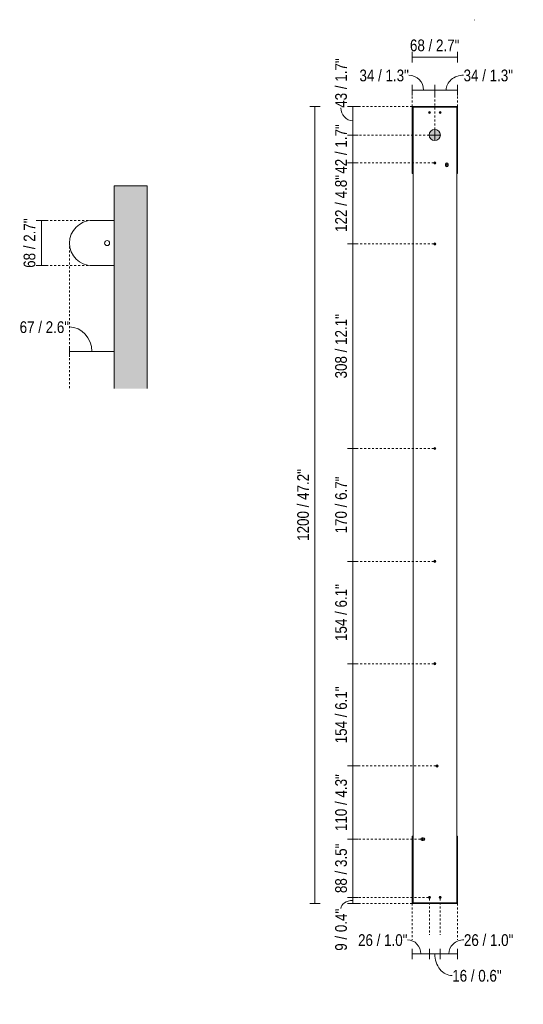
# Model space of a CAD drawing. Header units: millimetres. Extents: x -3424 to -1249, y -633 to 7208.
# Tile 2 of 3: x -2008 to -1249, y -633 to 850. Entities that reach past the tile are written whole.
import ezdxf

# ---------------------------------------------------------------- set-up
doc = ezdxf.new("R2010")
doc.units = ezdxf.units.MM
doc.linetypes.add('Dash', pattern=[6, 3, -3])
for name, color, linetype, lineweight in [('Cotas', 7, 'Continuous', 9), ('Cotas-8', 7, 'Continuous', 9), ('Elementos de detalle', 7, 'Continuous', 9), ('Lighthing Fixture Detail Wide Black', 7, 'Continuous', 20), ('Lighthing Fixture Dim Black SOL', 7, 'Continuous', 9), ('Luminarias', 7, 'Continuous', 20), ('Muros', 7, 'Continuous', 9), ('Patrón de corte', 7, 'Continuous', 9)]:
    doc.layers.add(name, color=color, linetype=linetype, lineweight=lineweight)
doc.layers.add('Lighthing Fixture Dim Grey Dash', color=7, linetype='Dash', lineweight=9, true_color=0xd2d2d2)
doc.styles.add('Arial Narrow', font='ARIALN.TTF', dxfattribs={"height": 17.6})
doc.dimstyles.new('FARO_-_2_2mm_Arial_Narrow_mm_Inch_Left', dxfattribs={"dimscale": 304.8, "dimtxt": 18.012385, "dimasz": 0, "dimexe": 0.026247, "dimexo": 0.0625, "dimgap": 0.013123, "dimtad": 1, "dimdec": 0, "dimzin": 0, "dimdsep": 46, "dimtxsty": 'Arial Narrow', "dimblk1": 'NONE', "dimblk2": 'NONE', "dimsah": 1, "dimcen": 0.09, "dimadec": 0, "dimazin": 0, "dimtfac": 1, "dimtdec": 4, "dimtix": 1, "dimtmove": 0, "dimatfit": 3, "dimfxl": 0.026247, "dimfxlon": 1, "dimtvp": 1, "dimtolj": 1, "dimtzin": 0, "dimarcsym": 2})
doc.dimstyles.new('FARO_-_2_2mm_Arial_Narrow_mm_Inch_Left_1', dxfattribs={"dimscale": 304.8, "dimtxt": 18.012385, "dimasz": 0, "dimexe": 0.026247, "dimexo": 0.0625, "dimgap": 0.013123, "dimtad": 1, "dimdec": 0, "dimzin": 0, "dimdsep": 46, "dimtxsty": 'Arial Narrow', "dimblk1": 'NONE', "dimblk2": 'NONE', "dimsah": 1, "dimcen": 0.09, "dimadec": 0, "dimazin": 0, "dimtfac": 1, "dimtdec": 4, "dimtix": 1, "dimtmove": 1, "dimatfit": 3, "dimfxl": 0.026247, "dimfxlon": 1, "dimtvp": 1, "dimtolj": 1, "dimtzin": 0, "dimarcsym": 2})
doc.dimstyles.new('FARO_-_2_2mm_Arial_Narrow_mm_Inch_Right', dxfattribs={"dimscale": 304.8, "dimtxt": 18.012385, "dimasz": 0, "dimexe": 0.026247, "dimexo": 0.0625, "dimgap": 0.013123, "dimtad": 1, "dimdec": 0, "dimzin": 0, "dimdsep": 46, "dimtxsty": 'Arial Narrow', "dimblk1": 'NONE', "dimblk2": 'NONE', "dimsah": 1, "dimcen": 0.09, "dimadec": 0, "dimazin": 0, "dimtfac": 1, "dimtdec": 4, "dimtix": 1, "dimtmove": 1, "dimatfit": 3, "dimfxl": 0.026247, "dimfxlon": 1, "dimtvp": 1, "dimtolj": 1, "dimtzin": 0, "dimarcsym": 2})
doc.dimstyles.new('FARO_-_2_2mm_Arial_Narrow_mm_Inch_Right_1', dxfattribs={"dimscale": 304.8, "dimtxt": 18.012385, "dimasz": 0, "dimexe": 0.026247, "dimexo": 0.0625, "dimgap": 0.013123, "dimtad": 1, "dimdec": 0, "dimzin": 0, "dimdsep": 46, "dimtxsty": 'Arial Narrow', "dimblk1": 'NONE', "dimblk2": 'NONE', "dimsah": 1, "dimcen": 0.09, "dimadec": 0, "dimazin": 0, "dimtfac": 1, "dimtdec": 4, "dimtix": 1, "dimtmove": 0, "dimatfit": 3, "dimfxl": 0.026247, "dimfxlon": 1, "dimtvp": 1, "dimtolj": 1, "dimtzin": 0, "dimarcsym": 2})

# ---------------------------------------------------------------- blocks, each defined once
blk = doc.blocks.new('62836 - 62832 KIVA 600 Chrome wall lamp-592721-Lateral_PDF')
at = {"layer": 'Luminarias'}
for p, q in [((-3269, 547.7), (-3302.2, 547.7)), ((-3269, 479.7), (-3269, 547.7)), ((-3302.2, 479.7), (-3269, 479.7))]:
    blk.add_line(p, q, dxfattribs=at)
for centre, radius, start, end in [((-3302.2, 513.7), 34, 90, 270), ((-3279.5, 513.7), 3.8, 90, 270), ((-3279.5, 513.7), 3.72, 90, 270), ((-3279.5, 513.7), 3.8, 270, 90), ((-3279.5, 513.7), 3.72, 270, 90)]:
    blk.add_arc(centre, radius, start, end, dxfattribs=at)
blk = doc.blocks.new('DIMBLOCK5-Lateral_PDF')
at = {"layer": 'Cotas-8', "color": 251, "true_color": 0x5b5b5b}
for p, q in [((-1975, 547.7), (-1983, 547.7)), ((-1975, 547.7), (-1975, 479.7)), ((-1975, 547.7), (-1967, 547.7)), ((-1975, 479.7), (-1983, 479.7)), ((-1975, 479.7), (-1967, 479.7))]:
    blk.add_line(p, q, dxfattribs=at)
at = {"layer": 'Cotas-8', "color": 0, "insert": (-2001.7, 476.4), "char_height": 17.6, "width": 89.547, "attachment_point": 1, "rotation": 90, "line_spacing_factor": 0.974696, "style": 'Arial Narrow'}
blk.add_mtext('68 / 2.7"', dxfattribs=at)
blk = doc.blocks.new('_None')
blk = doc.blocks.new('DIMBLOCK6-Lateral_PDF')
at = {"layer": 'Cotas-8', "color": 251, "true_color": 0x5b5b5b}
for p, q in [((-1932.6, 350.2), (-1932.6, 358.2)), ((-1865.4, 350.2), (-1865.4, 358.2)), ((-1932.6, 350.2), (-1865.4, 350.2)), ((-1932.6, 350.2), (-1932.6, 342.2)), ((-1865.4, 350.2), (-1865.4, 342.2))]:
    blk.add_line(p, q, dxfattribs=at)
blk.add_ellipse((-1933, 350.2), major_axis=(0, 37.3), ratio=0.913114, start_param=4.712389, end_param=6.283185, dxfattribs=at)
at = {"layer": 'Cotas-8', "color": 0, "insert": (-2007.7, 395.9), "char_height": 17.6, "width": 89.547, "attachment_point": 1, "line_spacing_factor": 0.974696, "style": 'Arial Narrow'}
blk.add_mtext('67 / 2.6"', dxfattribs=at)
blk = doc.blocks.new('DIMBLOCK7-Alzado_PDF Fixing')
at = {"layer": 'Cotas-8', "color": 251, "true_color": 0x5b5b5b}
for p, q in [((-1416.2, -556.8), (-1416.2, -548.8)), ((-1416.2, -556.8), (-1390.2, -556.8)), ((-1416.2, -556.8), (-1416.2, -564.8)), ((-1390.2, -556.8), (-1390.2, -548.8)), ((-1390.2, -556.8), (-1390.2, -564.8))]:
    blk.add_line(p, q, dxfattribs=at)
blk.add_ellipse((-1423.1, -556.8), major_axis=(0, 21.2), ratio=0.939937, start_param=4.712389, end_param=6.283185, dxfattribs=at)
at = {"layer": 'Cotas-8', "color": 0, "insert": (-1497.8, -527.1), "char_height": 17.6, "width": 89.547, "attachment_point": 1, "line_spacing_factor": 0.974696, "style": 'Arial Narrow'}
blk.add_mtext('26 / 1.0"', dxfattribs=at)
blk = doc.blocks.new('DIMBLOCK8-Alzado_PDF Fixing')
at = {"layer": 'Cotas-8', "color": 251, "true_color": 0x5b5b5b}
for p, q in [((-1390.2, -556.8), (-1390.2, -548.8)), ((-1390.2, -556.8), (-1374.2, -556.8)), ((-1390.2, -556.8), (-1390.2, -564.8)), ((-1374.2, -556.8), (-1374.2, -548.8)), ((-1374.2, -556.8), (-1374.2, -564.8))]:
    blk.add_line(p, q, dxfattribs=at)
blk.add_ellipse((-1355.9, -556.8), major_axis=(0, 32.5), ratio=0.809554, start_param=1.570796, end_param=3.141593, dxfattribs=at)
at = {"layer": 'Cotas-8', "color": 0, "insert": (-1355.9, -580.8), "char_height": 17.6, "width": 89.547, "attachment_point": 1, "line_spacing_factor": 0.974696, "style": 'Arial Narrow'}
blk.add_mtext('16 / 0.6"', dxfattribs=at)
blk = doc.blocks.new('DIMBLOCK9-Alzado_PDF Fixing')
at = {"layer": 'Cotas-8', "color": 251, "true_color": 0x5b5b5b}
for p, q in [((-1374.2, -556.8), (-1374.2, -548.8)), ((-1374.2, -556.8), (-1348.2, -556.8)), ((-1374.2, -556.8), (-1374.2, -564.8)), ((-1348.2, -556.8), (-1348.2, -548.8)), ((-1348.2, -556.8), (-1348.2, -564.8))]:
    blk.add_line(p, q, dxfattribs=at)
blk.add_ellipse((-1338.3, -556.8), major_axis=(22.9, 0), ratio=0.925695, start_param=1.570796, end_param=3.141593, dxfattribs=at)
at = {"layer": 'Cotas-8', "color": 0, "insert": (-1338.3, -527.1), "char_height": 17.6, "width": 89.547, "attachment_point": 1, "line_spacing_factor": 0.974696, "style": 'Arial Narrow'}
blk.add_mtext('26 / 1.0"', dxfattribs=at)
blk = doc.blocks.new('DIMBLOCK10-Alzado_PDF Fixing')
at = {"layer": 'Cotas-8', "color": 251, "true_color": 0x5b5b5b}
for p, q in [((-1505.5, 719.4), (-1513.5, 719.4)), ((-1505.5, 719.4), (-1505.5, 676.4)), ((-1505.5, 719.4), (-1497.5, 719.4)), ((-1505.5, 676.4), (-1513.5, 676.4)), ((-1505.5, 676.4), (-1497.5, 676.4))]:
    blk.add_line(p, q, dxfattribs=at)
blk.add_ellipse((-1505.5, 717.4), major_axis=(0, 19.5), ratio=0.93624, start_param=1.570796, end_param=3.141593, dxfattribs=at)
at = {"layer": 'Cotas-8', "color": 0, "insert": (-1532.3, 717.4), "char_height": 17.6, "width": 89.547, "attachment_point": 1, "rotation": 90, "line_spacing_factor": 0.974696, "style": 'Arial Narrow'}
blk.add_mtext('43 / 1.7"', dxfattribs=at)
blk = doc.blocks.new('DIMBLOCK11-Alzado_PDF Fixing')
at = {"layer": 'Cotas-8', "color": 251, "true_color": 0x5b5b5b}
for p, q in [((-1505.5, 676.4), (-1513.5, 676.4)), ((-1505.5, 676.4), (-1505.5, 634.4)), ((-1505.5, 676.4), (-1497.5, 676.4)), ((-1505.5, 634.4), (-1513.5, 634.4)), ((-1505.5, 634.4), (-1497.5, 634.4))]:
    blk.add_line(p, q, dxfattribs=at)
at = {"layer": 'Cotas-8', "color": 0, "insert": (-1532.3, 618.1), "char_height": 17.6, "width": 89.547, "attachment_point": 1, "rotation": 90, "line_spacing_factor": 0.974696, "style": 'Arial Narrow'}
blk.add_mtext('42 / 1.7"', dxfattribs=at)
blk = doc.blocks.new('DIMBLOCK12-Alzado_PDF Fixing')
at = {"layer": 'Cotas-8', "color": 251, "true_color": 0x5b5b5b}
for p, q in [((-1505.5, 634.4), (-1513.5, 634.4)), ((-1505.5, 634.4), (-1505.5, 512.4)), ((-1505.5, 634.4), (-1497.5, 634.4)), ((-1505.5, 512.4), (-1513.5, 512.4)), ((-1505.5, 512.4), (-1497.5, 512.4))]:
    blk.add_line(p, q, dxfattribs=at)
at = {"layer": 'Cotas-8', "color": 0, "insert": (-1532.3, 530.5), "char_height": 17.6, "width": 102.928, "attachment_point": 1, "rotation": 90, "line_spacing_factor": 0.974696, "style": 'Arial Narrow'}
blk.add_mtext('122 / 4.8"', dxfattribs=at)
blk = doc.blocks.new('DIMBLOCK13-Alzado_PDF Fixing')
at = {"layer": 'Cotas-8', "color": 251, "true_color": 0x5b5b5b}
for p, q in [((-1505.5, 512.4), (-1513.5, 512.4)), ((-1505.5, 512.4), (-1505.5, 204.4)), ((-1505.5, 512.4), (-1497.5, 512.4)), ((-1505.5, 204.4), (-1513.5, 204.4)), ((-1505.5, 204.4), (-1497.5, 204.4))]:
    blk.add_line(p, q, dxfattribs=at)
at = {"layer": 'Cotas-8', "color": 0, "insert": (-1532.3, 309.9), "char_height": 17.6, "width": 116.309, "attachment_point": 1, "rotation": 90, "line_spacing_factor": 0.974696, "style": 'Arial Narrow'}
blk.add_mtext('308 / 12.1"', dxfattribs=at)
blk = doc.blocks.new('DIMBLOCK14-Alzado_PDF Fixing')
at = {"layer": 'Cotas-8', "color": 251, "true_color": 0x5b5b5b}
for p, q in [((-1505.5, 204.4), (-1513.5, 204.4)), ((-1505.5, 204.4), (-1505.5, 34.4)), ((-1505.5, 204.4), (-1497.5, 204.4)), ((-1505.5, 34.4), (-1513.5, 34.4)), ((-1505.5, 34.4), (-1497.5, 34.4))]:
    blk.add_line(p, q, dxfattribs=at)
at = {"layer": 'Cotas-8', "color": 0, "insert": (-1532.3, 76.5), "char_height": 17.6, "width": 102.928, "attachment_point": 1, "rotation": 90, "line_spacing_factor": 0.974696, "style": 'Arial Narrow'}
blk.add_mtext('170 / 6.7"', dxfattribs=at)
blk = doc.blocks.new('DIMBLOCK15-Alzado_PDF Fixing')
at = {"layer": 'Cotas-8', "color": 251, "true_color": 0x5b5b5b}
for p, q in [((-1505.5, 34.4), (-1513.5, 34.4)), ((-1505.5, 34.4), (-1505.5, -119.7)), ((-1505.5, 34.4), (-1497.5, 34.4)), ((-1505.5, -119.7), (-1513.5, -119.7)), ((-1505.5, -119.7), (-1497.5, -119.7))]:
    blk.add_line(p, q, dxfattribs=at)
at = {"layer": 'Cotas-8', "color": 0, "insert": (-1532.3, -85.5), "char_height": 17.6, "width": 102.928, "attachment_point": 1, "rotation": 90, "line_spacing_factor": 0.974696, "style": 'Arial Narrow'}
blk.add_mtext('154 / 6.1"', dxfattribs=at)
blk = doc.blocks.new('DIMBLOCK16-Alzado_PDF Fixing')
at = {"layer": 'Cotas-8', "color": 251, "true_color": 0x5b5b5b}
for p, q in [((-1505.5, -119.7), (-1513.5, -119.7)), ((-1505.5, -119.7), (-1505.5, -273.7)), ((-1505.5, -119.7), (-1497.5, -119.7)), ((-1505.5, -273.7), (-1513.5, -273.7)), ((-1505.5, -273.7), (-1497.5, -273.7))]:
    blk.add_line(p, q, dxfattribs=at)
at = {"layer": 'Cotas-8', "color": 0, "insert": (-1532.3, -239.6), "char_height": 17.6, "width": 102.928, "attachment_point": 1, "rotation": 90, "line_spacing_factor": 0.974696, "style": 'Arial Narrow'}
blk.add_mtext('154 / 6.1"', dxfattribs=at)
blk = doc.blocks.new('DIMBLOCK17-Alzado_PDF Fixing')
at = {"layer": 'Cotas-8', "color": 251, "true_color": 0x5b5b5b}
for p, q in [((-1505.5, -273.7), (-1513.5, -273.7)), ((-1505.5, -273.7), (-1505.5, -383.9)), ((-1505.5, -273.7), (-1497.5, -273.7)), ((-1505.5, -383.9), (-1513.5, -383.9)), ((-1505.5, -383.9), (-1497.5, -383.9))]:
    blk.add_line(p, q, dxfattribs=at)
at = {"layer": 'Cotas-8', "color": 0, "insert": (-1532.3, -371.7), "char_height": 17.6, "width": 102.928, "attachment_point": 1, "rotation": 90, "line_spacing_factor": 0.974696, "style": 'Arial Narrow'}
blk.add_mtext('110 / 4.3"', dxfattribs=at)
blk = doc.blocks.new('DIMBLOCK18-Alzado_PDF Fixing')
at = {"layer": 'Cotas-8', "color": 251, "true_color": 0x5b5b5b}
for p, q in [((-1505.5, -383.9), (-1513.5, -383.9)), ((-1505.5, -383.9), (-1505.5, -471.6)), ((-1505.5, -383.9), (-1497.5, -383.9)), ((-1505.5, -471.6), (-1513.5, -471.6)), ((-1505.5, -471.6), (-1497.5, -471.6))]:
    blk.add_line(p, q, dxfattribs=at)
at = {"layer": 'Cotas-8', "color": 0, "insert": (-1532.3, -465.1), "char_height": 17.6, "width": 89.547, "attachment_point": 1, "rotation": 90, "line_spacing_factor": 0.974696, "style": 'Arial Narrow'}
blk.add_mtext('88 / 3.5"', dxfattribs=at)
blk = doc.blocks.new('DIMBLOCK19-Alzado_PDF Fixing')
at = {"layer": 'Cotas-8', "color": 251, "true_color": 0x5b5b5b}
for p, q in [((-1505.5, -471.6), (-1513.5, -471.6)), ((-1505.5, -471.6), (-1505.5, -480.6)), ((-1505.5, -471.6), (-1497.5, -471.6)), ((-1505.5, -480.6), (-1513.5, -480.6)), ((-1505.5, -480.6), (-1497.5, -480.6))]:
    blk.add_line(p, q, dxfattribs=at)
blk.add_ellipse((-1505.5, -488.4), major_axis=(18.3, 0), ratio=0.67084, start_param=1.570796, end_param=3.141593, dxfattribs=at)
at = {"layer": 'Cotas-8', "color": 0, "insert": (-1532.3, -551.9), "char_height": 17.6, "width": 76.167, "attachment_point": 1, "rotation": 90, "line_spacing_factor": 0.974696, "style": 'Arial Narrow'}
blk.add_mtext('9 / 0.4"', dxfattribs=at)
blk = doc.blocks.new('DIMBLOCK20-Alzado_PDF Fixing')
at = {"layer": 'Cotas-8', "color": 251, "true_color": 0x5b5b5b}
for p, q in [((-1416.2, 744), (-1416.2, 752)), ((-1416.2, 744), (-1382.2, 744)), ((-1416.2, 744), (-1416.2, 736)), ((-1382.2, 744), (-1382.2, 752)), ((-1382.2, 744), (-1382.2, 736))]:
    blk.add_line(p, q, dxfattribs=at)
blk.add_ellipse((-1421.1, 744), major_axis=(0, 22.5), ratio=0.972026, start_param=4.712389, end_param=6.283185, dxfattribs=at)
at = {"layer": 'Cotas-8', "color": 0, "insert": (-1495.7, 774.9), "char_height": 17.6, "width": 89.547, "attachment_point": 1, "line_spacing_factor": 0.974696, "style": 'Arial Narrow'}
blk.add_mtext('34 / 1.3"', dxfattribs=at)
blk = doc.blocks.new('DIMBLOCK21-Alzado_PDF Fixing')
at = {"layer": 'Cotas-8', "color": 251, "true_color": 0x5b5b5b}
for p, q in [((-1382.2, 744), (-1382.2, 752)), ((-1382.2, 744), (-1348.2, 744)), ((-1382.2, 744), (-1382.2, 736)), ((-1348.2, 744), (-1348.2, 752)), ((-1348.2, 744), (-1348.2, 736))]:
    blk.add_line(p, q, dxfattribs=at)
blk.add_ellipse((-1338.8, 744), major_axis=(26.4, 0), ratio=0.850046, start_param=1.570796, end_param=3.141593, dxfattribs=at)
at = {"layer": 'Cotas-8', "color": 0, "insert": (-1338.8, 774.9), "char_height": 17.6, "width": 89.547, "attachment_point": 1, "line_spacing_factor": 0.974696, "style": 'Arial Narrow'}
blk.add_mtext('34 / 1.3"', dxfattribs=at)
blk = doc.blocks.new('DIMBLOCK22-Alzado_PDF Fixing')
at = {"layer": 'Cotas-8', "color": 251, "true_color": 0x5b5b5b}
for p, q in [((-1416.2, 793.5), (-1416.2, 801.5)), ((-1348.2, 793.5), (-1348.2, 801.5)), ((-1416.2, 793.5), (-1348.2, 793.5)), ((-1416.2, 793.5), (-1416.2, 785.5)), ((-1348.2, 793.5), (-1348.2, 785.5))]:
    blk.add_line(p, q, dxfattribs=at)
at = {"layer": 'Cotas-8', "color": 0, "insert": (-1419.6, 820.2), "char_height": 17.6, "width": 89.547, "attachment_point": 1, "line_spacing_factor": 0.974696, "style": 'Arial Narrow'}
blk.add_mtext('68 / 2.7"', dxfattribs=at)
blk = doc.blocks.new('DIMBLOCK23-Alzado_PDF Fixing')
at = {"layer": 'Cotas-8', "color": 251, "true_color": 0x5b5b5b}
for p, q in [((-1562.7, 719.4), (-1570.7, 719.4)), ((-1562.7, 719.4), (-1562.7, -480.6)), ((-1562.7, 719.4), (-1554.7, 719.4)), ((-1562.7, -480.6), (-1570.7, -480.6)), ((-1562.7, -480.6), (-1554.7, -480.6))]:
    blk.add_line(p, q, dxfattribs=at)
at = {"layer": 'Cotas-8', "color": 0, "insert": (-1589.5, 65.3), "char_height": 17.6, "width": 129.689, "attachment_point": 1, "rotation": 90, "line_spacing_factor": 0.974696, "style": 'Arial Narrow'}
blk.add_mtext('1200 / 47.2"', dxfattribs=at)

msp = doc.modelspace()

# ---------------------------------------------------------------- hatches: boundary and pattern name
at = {"layer": 'Elementos de detalle', "true_color": 0xc0c0c0}
h = msp.add_hatch(color=9, dxfattribs=at)
h.paths.add_polyline_path([(-1374.2, -473.2), (-1373.8, -473.2), (-1373.4, -473), (-1373.1, -472.8), (-1372.8, -472.4), (-1372.7, -472.1), (-1372.6, -471.6), (-1372.7, -471.2), (-1372.8, -470.8), (-1373.1, -470.5), (-1373.4, -470.3), (-1373.8, -470.1), (-1374.2, -470), (-1374.6, -470.1), (-1375, -470.3), (-1375.4, -470.5), (-1375.6, -470.8), (-1375.8, -471.2), (-1375.8, -471.6), (-1375.8, -472.1), (-1375.6, -472.4), (-1375.4, -472.8), (-1375, -473), (-1374.6, -473.2)])
h.paths.add_polyline_path([(-1390.2, -473.2), (-1389.8, -473.2), (-1389.4, -473), (-1389.1, -472.8), (-1388.8, -472.4), (-1388.7, -472.1), (-1388.6, -471.6), (-1388.7, -471.2), (-1388.8, -470.8), (-1389.1, -470.5), (-1389.4, -470.3), (-1389.8, -470.1), (-1390.2, -470), (-1390.6, -470.1), (-1391, -470.3), (-1391.4, -470.5), (-1391.6, -470.8), (-1391.8, -471.2), (-1391.8, -471.6), (-1391.8, -472.1), (-1391.6, -472.4), (-1391.4, -472.8), (-1391, -473), (-1390.6, -473.2)])
h.paths.add_polyline_path([(-1399.5, -386), (-1399, -385.9), (-1398.5, -385.7), (-1398.1, -385.4), (-1397.7, -384.9), (-1397.5, -384.4), (-1397.4, -383.9), (-1397.5, -383.3), (-1397.7, -382.8), (-1398.1, -382.4), (-1398.5, -382.1), (-1399, -381.8), (-1399.5, -381.8), (-1401.8, -381.8), (-1402.3, -382.1), (-1402.7, -382.4), (-1403.1, -382.8), (-1403.3, -383.3), (-1403.3, -383.9), (-1403.3, -384.4), (-1403.1, -384.9), (-1402.7, -385.4), (-1402.3, -385.7), (-1401.8, -385.9), (-1401.2, -386)])
h.paths.add_polyline_path([(-1378.8, -275.3), (-1378.4, -275.3), (-1378, -275.1), (-1377.7, -274.8), (-1377.5, -274.5), (-1377.3, -274.1), (-1377.2, -273.7), (-1377.3, -273.3), (-1377.5, -272.9), (-1377.7, -272.6), (-1378, -272.3), (-1378.4, -272.2), (-1378.8, -272.1), (-1379.3, -272.2), (-1379.6, -272.3), (-1380, -272.6), (-1380.2, -272.9), (-1380.4, -273.3), (-1380.4, -273.7), (-1380.4, -274.1), (-1380.2, -274.5), (-1380, -274.8), (-1379.6, -275.1), (-1379.3, -275.3)])
h.paths.add_polyline_path([(-1382.2, -121.3), (-1381.8, -121.3), (-1381.4, -121.1), (-1381.1, -120.8), (-1380.9, -120.5), (-1380.7, -120.1), (-1380.6, -119.7), (-1380.7, -119.3), (-1380.9, -118.9), (-1381.1, -118.6), (-1381.4, -118.3), (-1381.8, -118.2), (-1382.2, -118.1), (-1382.7, -118.2), (-1383, -118.3), (-1383.4, -118.6), (-1383.6, -118.9), (-1383.8, -119.3), (-1383.8, -119.7), (-1383.8, -120.1), (-1383.6, -120.5), (-1383.4, -120.8), (-1383, -121.1), (-1382.7, -121.3)])
h.paths.add_polyline_path([(-1382.2, 32.8), (-1381.8, 32.8), (-1381.4, 33), (-1381.1, 33.2), (-1380.9, 33.6), (-1380.7, 33.9), (-1380.6, 34.4), (-1380.7, 34.8), (-1380.9, 35.2), (-1381.1, 35.5), (-1381.4, 35.7), (-1381.8, 35.9), (-1382.2, 36), (-1382.7, 35.9), (-1383, 35.7), (-1383.4, 35.5), (-1383.6, 35.2), (-1383.8, 34.8), (-1383.8, 34.4), (-1383.8, 33.9), (-1383.6, 33.6), (-1383.4, 33.2), (-1383, 33), (-1382.7, 32.8)])
h.paths.add_polyline_path([(-1382.2, 202.8), (-1381.8, 202.8), (-1381.4, 203), (-1381.1, 203.3), (-1380.9, 203.6), (-1380.7, 204), (-1380.6, 204.4), (-1380.7, 204.8), (-1380.9, 205.2), (-1381.1, 205.5), (-1381.4, 205.8), (-1381.8, 205.9), (-1382.2, 206), (-1382.7, 205.9), (-1383, 205.8), (-1383.4, 205.5), (-1383.6, 205.2), (-1383.8, 204.8), (-1383.8, 204.4), (-1383.8, 204), (-1383.6, 203.6), (-1383.4, 203.3), (-1383, 203), (-1382.7, 202.8)])
h.paths.add_polyline_path([(-1382.2, 510.8), (-1381.8, 510.8), (-1381.4, 511), (-1381.1, 511.2), (-1380.9, 511.6), (-1380.7, 512), (-1380.6, 512.4), (-1380.7, 512.8), (-1380.9, 513.2), (-1381.1, 513.5), (-1381.4, 513.8), (-1381.8, 513.9), (-1382.2, 514), (-1382.7, 513.9), (-1383, 513.8), (-1383.4, 513.5), (-1383.6, 513.2), (-1383.8, 512.8), (-1383.8, 512.4), (-1383.8, 512), (-1383.6, 511.6), (-1383.4, 511.2), (-1383, 511), (-1382.7, 510.8)])
h.paths.add_polyline_path([(-1364.2, 628.3), (-1363.7, 628.3), (-1363.2, 628.6), (-1362.8, 628.9), (-1362.4, 629.3), (-1362.2, 629.8), (-1362.1, 630.4), (-1362.2, 632.9), (-1362.4, 633.4), (-1362.8, 633.9), (-1363.2, 634.2), (-1363.7, 634.4), (-1364.2, 634.5), (-1364.8, 634.4), (-1365.3, 634.2), (-1365.7, 633.9), (-1366.1, 633.4), (-1366.3, 632.9), (-1366.3, 632.4), (-1366.3, 629.8), (-1366.1, 629.3), (-1365.7, 628.9), (-1365.3, 628.6), (-1364.8, 628.3)])
h.paths.add_polyline_path([(-1382.2, 632.8), (-1381.8, 632.8), (-1381.4, 633), (-1381.1, 633.3), (-1380.9, 633.6), (-1380.7, 634), (-1380.6, 634.4), (-1380.7, 634.8), (-1380.9, 635.2), (-1381.1, 635.5), (-1381.4, 635.8), (-1381.8, 635.9), (-1382.2, 636), (-1382.7, 635.9), (-1383, 635.8), (-1383.4, 635.5), (-1383.6, 635.2), (-1383.8, 634.8), (-1383.8, 634.4), (-1383.8, 634), (-1383.6, 633.6), (-1383.4, 633.3), (-1383, 633), (-1382.7, 632.8)])
h.paths.add_polyline_path([(-1382.2, 668), (-1380.1, 668.3), (-1378, 669.1), (-1376.3, 670.5), (-1375, 672.2), (-1374.1, 674.2), (-1373.8, 676.4), (-1374.1, 678.6), (-1375, 680.6), (-1376.3, 682.3), (-1378, 683.7), (-1380.1, 684.5), (-1382.2, 684.8), (-1384.4, 684.5), (-1386.4, 683.7), (-1388.2, 682.3), (-1389.5, 680.6), (-1390.4, 678.6), (-1390.6, 676.4), (-1390.4, 674.2), (-1389.5, 672.2), (-1388.2, 670.5), (-1386.4, 669.1), (-1384.4, 668.3)])
h.paths.add_polyline_path([(-1390.2, 708.8), (-1389.8, 708.8), (-1389.4, 709), (-1389.1, 709.3), (-1388.8, 709.6), (-1388.7, 710), (-1388.6, 710.4), (-1388.7, 710.8), (-1388.8, 711.2), (-1389.1, 711.5), (-1389.4, 711.8), (-1389.8, 711.9), (-1390.2, 712), (-1390.6, 711.9), (-1391, 711.8), (-1391.4, 711.5), (-1391.6, 711.2), (-1391.8, 710.8), (-1391.8, 710.4), (-1391.8, 710), (-1391.6, 709.6), (-1391.4, 709.3), (-1391, 709), (-1390.6, 708.8)])
h.paths.add_polyline_path([(-1374.2, 708.8), (-1373.7, 708.9), (-1373.4, 709), (-1373.1, 709.3), (-1372.8, 709.6), (-1372.7, 710), (-1372.6, 710.4), (-1372.7, 710.8), (-1372.8, 711.2), (-1373.1, 711.5), (-1373.7, 711.9), (-1373.8, 711.9), (-1374.2, 712), (-1374.6, 711.9), (-1375, 711.8), (-1375.4, 711.5), (-1375.6, 711.2), (-1375.8, 710.8), (-1375.8, 710.4), (-1375.8, 710), (-1375.6, 709.6), (-1375.4, 709.3), (-1375, 709), (-1374.6, 708.8)])
at = {"layer": 'Patrón de corte', "true_color": 0xe8e8e8}
msp.add_hatch(color=254, dxfattribs=at).paths.add_polyline_path([(-1865.4, 294.6), (-1815.4, 294.6), (-1815.4, 600), (-1865.4, 600), (-1865.4, 455.8)])

# ---------------------------------------------------------------- linework, layer by layer
at = {"layer": 'Lighthing Fixture Detail Wide Black'}
for p, q in [((-1322.5, 850.1), (-1322.5, 849.3)), ((-1348.2, 719.4), (-1416.2, 719.4)), ((-1416.2, 719.4), (-1416.2, 618.4)), ((-1349.2, 718.4), (-1414.7, 718.4)), ((-1414.7, 718.4), (-1414.7, -479.6)), ((-1349.2, -479.6), (-1349.2, 718.4)), ((-1348.2, 618.4), (-1348.2, 719.4)), ((-1366.3, 632.4), (-1366.3, 630.4)), ((-1362.1, 630.4), (-1362.1, 632.4)), ((-1416.2, 618.4), (-1414.7, 618.4)), ((-1349.2, 618.4), (-1348.2, 618.4)), ((-1414.7, -379.6), (-1416.2, -379.6)), ((-1416.2, -379.6), (-1416.2, -480.6)), ((-1399.5, -381.8), (-1401.2, -381.8)), ((-1348.2, -379.6), (-1349.2, -379.6)), ((-1348.2, -480.6), (-1348.2, -379.6)), ((-1401.2, -386), (-1399.5, -386)), ((-1416.2, -480.6), (-1348.2, -480.6)), ((-1414.7, -479.6), (-1349.2, -479.6))]:
    msp.add_line(p, q, dxfattribs=at)
for centre, radius, start, end in [((-1390.2, 710.4), 1.6, 360, 180), ((-1374.2, 710.4), 1.6, 360, 180), ((-1390.2, 710.4), 1.6, 180, 0), ((-1374.2, 710.4), 1.6, 180, 0), ((-1382.2, 676.4), 8.4, 0, 180), ((-1382.2, 676.4), 8.4, 180, 0), ((-1382.2, 634.4), 1.6, 360, 180), ((-1382.2, 634.4), 1.6, 180, 0), ((-1364.2, 632.4), 2.1, 360, 180), ((-1364.2, 630.4), 2.1, 180, 0), ((-1382.2, 512.4), 1.6, 360, 180), ((-1382.2, 512.4), 1.6, 180, 0), ((-1382.2, 204.4), 1.6, 360, 180), ((-1382.2, 204.4), 1.6, 180, 0), ((-1382.2, 34.4), 1.6, 360, 180), ((-1382.2, 34.4), 1.6, 180, 0), ((-1382.2, -119.7), 1.6, 360, 180), ((-1382.2, -119.7), 1.6, 180, 0), ((-1378.8, -273.7), 1.6, 360, 180), ((-1378.8, -273.7), 1.6, 180, 0), ((-1401.2, -383.9), 2.1, 90, 270), ((-1399.5, -383.9), 2.1, 270, 90), ((-1390.2, -471.6), 1.6, 360, 180), ((-1390.2, -471.6), 1.6, 180, 0), ((-1374.2, -471.6), 1.6, 360, 180), ((-1374.2, -471.6), 1.6, 180, 0)]:
    msp.add_arc(centre, radius, start, end, dxfattribs=at)
at = {"layer": 'Lighthing Fixture Dim Black SOL'}
for p, q in [((-1390.2, 712), (-1390.2, 708.8)), ((-1374.2, 712), (-1374.2, 708.8)), ((-1391.8, 710.4), (-1388.6, 710.4)), ((-1375.8, 710.4), (-1372.6, 710.4)), ((-1382.2, 684.8), (-1382.2, 668)), ((-1390.6, 676.4), (-1373.8, 676.4)), ((-1383.8, 634.4), (-1380.6, 634.4)), ((-1382.2, 636), (-1382.2, 632.8)), ((-1362.1, 631.4), (-1366.3, 631.4)), ((-1364.2, 634.5), (-1364.2, 628.3)), ((-1383.8, 512.4), (-1380.6, 512.4)), ((-1382.2, 510.8), (-1382.2, 514)), ((-1383.8, 204.4), (-1380.6, 204.4)), ((-1382.2, 206), (-1382.2, 202.8)), ((-1383.8, 34.4), (-1380.6, 34.4)), ((-1382.2, 36), (-1382.2, 32.8)), ((-1382.2, -121.3), (-1382.2, -118.1)), ((-1383.8, -119.7), (-1380.6, -119.7)), ((-1380.4, -273.7), (-1377.2, -273.7)), ((-1378.8, -275.3), (-1378.8, -272.1)), ((-1403.6, -383.9), (-1397.4, -383.9)), ((-1400.5, -381.8), (-1400.5, -386)), ((-1391.8, -471.6), (-1388.6, -471.6)), ((-1390.2, -473.2), (-1390.2, -470)), ((-1372.6, -471.6), (-1375.8, -471.6)), ((-1374.2, -470), (-1374.2, -473.2))]:
    msp.add_line(p, q, dxfattribs=at)
at = {"layer": 'Lighthing Fixture Dim Grey Dash'}
for p, q in [((-1416.2, 719.4), (-1416.2, 741.7)), ((-1382.2, 684.8), (-1382.2, 741.7)), ((-1348.2, 719.4), (-1348.2, 746.7)), ((-1416.2, 719.4), (-1510.5, 719.4)), ((-1390.6, 676.4), (-1510.5, 676.4)), ((-1383.8, 634.4), (-1510.5, 634.4)), ((-1898.6, 547.7), (-1973.6, 547.7)), ((-1932.6, 514.4), (-1932.6, 454.4)), ((-1383.8, 512.4), (-1510.5, 512.4)), ((-1865.4, 494.7), (-1865.4, 454.4)), ((-1898.6, 479.7), (-1973.6, 479.7)), ((-1932.6, 454.4), (-1932.6, 294.6)), ((-1383.8, 204.4), (-1510.5, 204.4)), ((-1383.8, 34.4), (-1510.5, 34.4)), ((-1383.8, -119.7), (-1510.5, -119.7)), ((-1380.4, -273.7), (-1507.1, -273.7)), ((-1403.6, -383.9), (-1510.8, -383.9)), ((-1391.8, -471.6), (-1510.5, -471.6)), ((-1390.2, -473.2), (-1390.2, -528.2)), ((-1374.2, -473.2), (-1374.2, -528.2)), ((-1416.2, -480.6), (-1510.5, -480.6)), ((-1416.2, -480.6), (-1416.2, -535.6)), ((-1348.2, -480.6), (-1348.2, -535.6))]:
    msp.add_line(p, q, dxfattribs=at)
at = {"layer": 'Muros'}
for p, q in [((-1865.4, 600), (-1865.4, 547.7)), ((-1815.4, 600), (-1865.4, 600)), ((-1815.4, 294.6), (-1815.4, 600)), ((-1865.4, 479.7), (-1865.4, 294.6))]:
    msp.add_line(p, q, dxfattribs=at)

# ---------------------------------------------------------------- block references
at = {"layer": 'Luminarias'}
msp.add_blockref('62836 - 62832 KIVA 600 Chrome wall lamp-592721-Lateral_PDF', (1403.6, 0), dxfattribs=at)

# ---------------------------------------------------------------- dimensions: what is measured, and where the dimension line sits
at = {"layer": 'Cotas', "color": 251, "true_color": 0x5b5b5b}
for base, p1, p2, angle, dimstyle, override, picture, middle in [((-1348.2, 793.5), (-1416.2, 785.5), (-1348.2, 785.5), 0, 'FARO_-_2_2mm_Arial_Narrow_mm_Inch_Right_1', {"dimpost": '<>', "dimfxl": 68}, 'DIMBLOCK22-Alzado_PDF Fixing', (-1382.2, 808.9)), ((-1562.7, -480.6), (-1554.7, 719.4), (-1554.7, -480.6), 90, 'FARO_-_2_2mm_Arial_Narrow_mm_Inch_Left', {"dimpost": '<>', "dimfxl": 1200}, 'DIMBLOCK23-Alzado_PDF Fixing', (-1578.1, 119.4)), ((-1505.5, 634.4), (-1513.5, 676.4), (-1513.5, 634.4), 90, 'FARO_-_2_2mm_Arial_Narrow_mm_Inch_Left', {"dimpost": '<>', "dimfxl": 42.010202}, 'DIMBLOCK11-Alzado_PDF Fixing', (-1520.9, 655.4)), ((-1505.5, 512.4), (-1513.5, 634.4), (-1513.5, 512.4), 90, 'FARO_-_2_2mm_Arial_Narrow_mm_Inch_Left', {"dimpost": '<>', "dimfxl": 121.978737}, 'DIMBLOCK12-Alzado_PDF Fixing', (-1520.9, 573.4)), ((-1975, 479.7), (-1967, 547.7), (-1967, 479.7), 90, 'FARO_-_2_2mm_Arial_Narrow_mm_Inch_Left', {"dimpost": '<>', "dimfxl": 68}, 'DIMBLOCK5-Lateral_PDF', (-1990.4, 513.7)), ((-1505.5, 204.4), (-1513.5, 512.4), (-1513.5, 204.4), 90, 'FARO_-_2_2mm_Arial_Narrow_mm_Inch_Left', {"dimpost": '<>', "dimfxl": 308.020331}, 'DIMBLOCK13-Alzado_PDF Fixing', (-1520.9, 358.4)), ((-1505.5, 34.4), (-1513.5, 204.4), (-1513.5, 34.4), 90, 'FARO_-_2_2mm_Arial_Narrow_mm_Inch_Left', {"dimpost": '<>', "dimfxl": 170.013373}, 'DIMBLOCK14-Alzado_PDF Fixing', (-1520.9, 119.4)), ((-1505.5, -119.7), (-1513.5, 34.4), (-1513.5, -119.7), 90, 'FARO_-_2_2mm_Arial_Narrow_mm_Inch_Left', {"dimpost": '<>', "dimfxl": 154.060635}, 'DIMBLOCK15-Alzado_PDF Fixing', (-1520.9, -42.7)), ((-1505.5, -273.7), (-1513.5, -119.7), (-1497.5, -273.7), 90, 'FARO_-_2_2mm_Arial_Narrow_mm_Inch_Left', {"dimpost": '<>', "dimfxl": 154.823363}, 'DIMBLOCK16-Alzado_PDF Fixing', (-1520.9, -196.7)), ((-1505.5, -383.9), (-1497.5, -273.7), (-1513.5, -383.9), 90, 'FARO_-_2_2mm_Arial_Narrow_mm_Inch_Left', {"dimpost": '<>', "dimfxl": 111.343852}, 'DIMBLOCK17-Alzado_PDF Fixing', (-1520.9, -328.8)), ((-1505.5, -471.6), (-1513.5, -383.9), (-1513.5, -471.6), 90, 'FARO_-_2_2mm_Arial_Narrow_mm_Inch_Left', {"dimpost": '<>', "dimfxl": 87.766853}, 'DIMBLOCK18-Alzado_PDF Fixing', (-1520.9, -427.8))]:
    dim = msp.add_linear_dim(base=base, p1=p1, p2=p2, angle=angle, dimstyle=dimstyle, override=override, dxfattribs=at)
    dim.commit()
    dim.dimension.update_dxf_attribs({"geometry": picture, "text_midpoint": middle})
for base, p1, p2, override, picture, middle in [((-1505.5, 676.4), (-1513.5, 719.4), (-1513.5, 676.4), {"dimpost": '<>', "dimfxl": 42.977358}, 'DIMBLOCK10-Alzado_PDF Fixing', (-1520.5, 762.2)), ((-1505.5, -480.6), (-1513.5, -471.6), (-1513.5, -480.6), {"dimpost": '<>', "dimfxl": 8.989853}, 'DIMBLOCK19-Alzado_PDF Fixing', (-1520.5, -513.8))]:
    dim = msp.add_linear_dim(base=base, p1=p1, p2=p2, angle=90, dimstyle='FARO_-_2_2mm_Arial_Narrow_mm_Inch_Left_1', override=override, dxfattribs=at)
    dim.commit()
    dim.dimension.update_dxf_attribs({"geometry": picture, "text_midpoint": middle, "dimtype": 160, "text_rotation": 90})
for base, p1, p2, dimstyle, override, picture, middle in [((-1382.2, 744), (-1416.2, 736), (-1382.2, 736), 'FARO_-_2_2mm_Arial_Narrow_mm_Inch_Right', {"dimpost": '<>', "dimfxl": 33.99399}, 'DIMBLOCK20-Alzado_PDF Fixing', (-1450.9, 763.2)), ((-1390.2, -556.8), (-1416.2, -548.8), (-1390.2, -548.8), 'FARO_-_2_2mm_Arial_Narrow_mm_Inch_Left_1', {"dimpost": '<>', "dimfxl": 26.006629}, 'DIMBLOCK7-Alzado_PDF Fixing', (-1453, -538.9))]:
    dim = msp.add_linear_dim(base=base, p1=p1, p2=p2, angle=0, dimstyle=dimstyle, override=override, dxfattribs=at)
    dim.commit()
    dim.dimension.update_dxf_attribs({"geometry": picture, "text_midpoint": middle, "dimtype": 160})
for base, p1, p2, dimstyle, override, picture, middle in [((-1348.2, 744), (-1382.2, 736), (-1348.2, 736), 'FARO_-_2_2mm_Arial_Narrow_mm_Inch_Right', {"dimpost": '<>', "dimfxl": 34.00601}, 'DIMBLOCK21-Alzado_PDF Fixing', (-1294, 763.2)), ((-1865.4, 350.2), (-1932.6, 358.2), (-1865.4, 358.2), 'FARO_-_2_2mm_Arial_Narrow_mm_Inch_Left_1', {"dimpost": '<>', "dimfxl": 67.192542}, 'DIMBLOCK6-Lateral_PDF', (-1962.9, 384.2)), ((-1348.2, -556.8), (-1374.2, -548.8), (-1348.2, -548.8), 'FARO_-_2_2mm_Arial_Narrow_mm_Inch_Left_1', {"dimpost": '<>', "dimfxl": 25.986567}, 'DIMBLOCK9-Alzado_PDF Fixing', (-1293.6, -538.9)), ((-1374.2, -556.8), (-1390.2, -548.8), (-1374.2, -548.8), 'FARO_-_2_2mm_Arial_Narrow_mm_Inch_Left_1', {"dimpost": '<>', "dimfxl": 16.006804}, 'DIMBLOCK8-Alzado_PDF Fixing', (-1311.1, -592.6))]:
    dim = msp.add_linear_dim(base=base, p1=p1, p2=p2, dimstyle=dimstyle, override=override, dxfattribs=at)
    dim.commit()
    dim.dimension.update_dxf_attribs({"geometry": picture, "text_midpoint": middle, "dimtype": 160})

doc.saveas('drawing.dxf')
